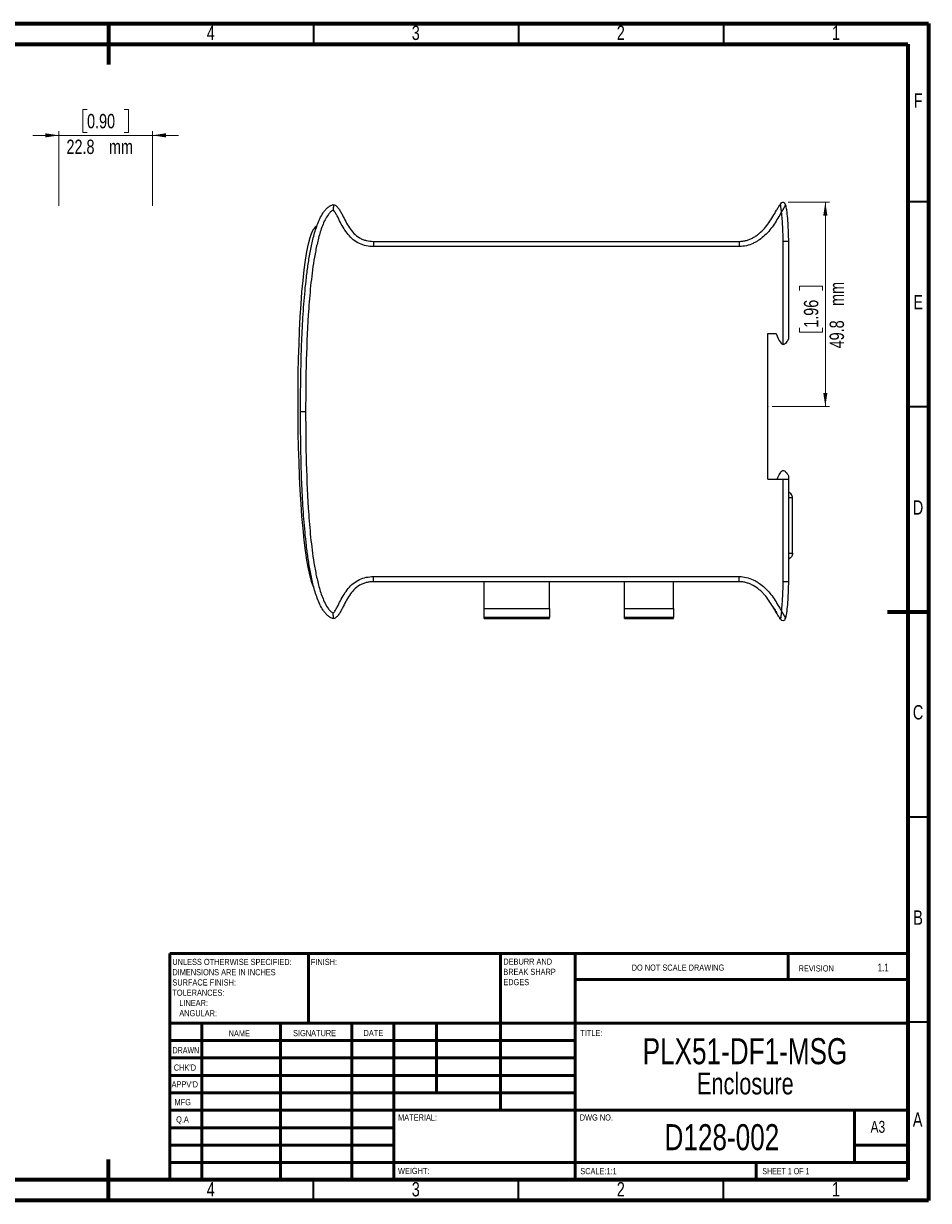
# Model space of a CAD drawing. Header units: millimetres. Extents: x 15 to 415, y 5 to 292.
# Tile 3 of 3: x 194 to 415, y 5 to 292. Entities that reach past the tile are written whole.
import ezdxf

# ---------------------------------------------------------------- set-up
doc = ezdxf.new("R2010")
doc.units = ezdxf.units.MM
doc.header["$PDSIZE"] = -1
doc.styles.add('SLDTEXTSTYLE0', font='TXT', dxfattribs={"width": 0.75})
doc.styles.add('SLDTEXTSTYLE1', font='TXT', dxfattribs={"width": 0.686449})
doc.styles.add('SLDTEXTSTYLE2', font='TXT', dxfattribs={"width": 0.6875})
doc.dimstyles.new('SLDDIMSTYLE0', dxfattribs={"dimtxt": 3.5, "dimasz": 3.302, "dimexe": 0, "dimexo": 0.0625, "dimgap": 0.875, "dimtad": 1, "dimdec": 1, "dimrnd": 1e-09, "dimzin": 12, "dimdsep": 46, "dimtxsty": 'SLDTEXTSTYLE0', "dimsah": 1, "dimcen": 0.09, "dimadec": 0, "dimazin": 3, "dimtfac": 1, "dimtdec": 1, "dimtofl": 0, "dimtmove": 0, "dimatfit": 3, "dimfxl": 1, "dimfrac": 2, "dimtolj": 1, "dimtzin": 12, "dimarcsym": 0})
doc.dimstyles.new('SLDDIMSTYLE2', dxfattribs={"dimtxt": 3.5, "dimasz": 3.302, "dimexe": 0, "dimexo": 0.0625, "dimgap": 0.875, "dimtad": 1, "dimdec": 1, "dimrnd": 1e-09, "dimzin": 12, "dimdsep": 46, "dimtxsty": 'SLDTEXTSTYLE0', "dimsah": 1, "dimcen": 0.09, "dimadec": 0, "dimazin": 3, "dimtfac": 1, "dimtdec": 1, "dimtmove": 0, "dimatfit": 0, "dimfxl": 1, "dimfrac": 2, "dimtolj": 1, "dimtzin": 12, "dimarcsym": 0})

# ---------------------------------------------------------------- blocks, each defined once
blk = doc.blocks.new('SW_NOTE_0')
at = {"color": 0, "linetype": 'Continuous', "lineweight": 0, "char_height": 1.5, "attachment_point": 1, "style": 'SLDTEXTSTYLE0'}
for s, insert in [('UNLESS OTHERWISE SPECIFIED:', (0, 1.93)), ('DIMENSIONS ARE IN INCHES', (0, -0.57)), ('TOLERANCES:', (0, -5.57)), ('SURFACE FINISH:', (0, -3.07)), ('LINEAR:', (1.69, -8.07)), ('ANGULAR:', (1.69, -10.57))]:
    blk.add_mtext(s, dxfattribs=dict(at, insert=insert))
blk = doc.blocks.new('SW_NOTE_0_1')
at = {"color": 0, "linetype": 'Continuous', "lineweight": 0, "char_height": 1.5, "attachment_point": 1, "style": 'SLDTEXTSTYLE0'}
for s, insert in [('DEBURR AND', (0, 1.93)), ('BREAK SHARP', (0, -0.57)), ('EDGES', (0, -3.07))]:
    blk.add_mtext(s, dxfattribs=dict(at, insert=insert))
blk = doc.blocks.new('SW_NOTE_0_2')
at = {"color": 0, "linetype": 'Continuous', "lineweight": 0, "attachment_point": 2, "style": 'SLDTEXTSTYLE0'}
for s, insert, char_height in [('PLX51-DF1-MSG', (31.06, 8.19), 6.35), ('Enclosure', (31.14, -0.23), 5.292)]:
    blk.add_mtext(s, dxfattribs=dict(at, insert=insert, char_height=char_height))
blk = doc.blocks.new('_D_2')
at = {"color": 7, "linetype": 'Continuous', "lineweight": 0}
for p, q in [((209.79, 271), (208.73, 271)), ((208.73, 271), (208.73, 265.44)), ((218.84, 271), (219.91, 271)), ((219.91, 271), (219.91, 265.44)), ((202.92, 264.73), (196.57, 264.73)), ((202.92, 247.53), (202.92, 265.73)), ((202.92, 264.73), (225.72, 264.73)), ((208.73, 265.44), (209.79, 265.44)), ((219.91, 265.44), (218.84, 265.44)), ((225.72, 247.53), (225.72, 265.73)), ((225.72, 264.73), (232.07, 264.73))]:
    blk.add_line(p, q, dxfattribs=at)
at = {"color": 7, "linetype": 'Continuous', "lineweight": 18}
for points in [[(202.92, 264.73), (199.62, 265.24), (199.62, 264.23)], [(225.72, 264.73), (229.02, 264.23), (229.02, 265.24)]]:
    blk.add_solid(points, dxfattribs=at)
at = {"color": 7, "linetype": 'Continuous', "lineweight": 18, "char_height": 3.5, "attachment_point": 1, "style": 'SLDTEXTSTYLE0'}
for s, insert in [('0.90', (209.79, 269.95)), ('22.8', (204.77, 263.69)), ('mm', (215.13, 263.69))]:
    blk.add_mtext(s, dxfattribs=dict(at, insert=insert))
blk = doc.blocks.new('_D_3')
at = {"color": 7, "linetype": 'Continuous', "lineweight": 0}
for p, q in [((380.75, 248.44), (390.85, 248.44)), ((389.85, 198.63), (389.85, 248.44)), ((383.58, 226.86), (383.58, 227.93)), ((383.58, 227.93), (389.14, 227.93)), ((389.14, 227.93), (389.14, 226.86)), ((383.58, 217.81), (383.58, 216.75)), ((383.58, 216.75), (389.14, 216.75)), ((389.14, 216.75), (389.14, 217.81)), ((376.85, 198.63), (390.85, 198.63))]:
    blk.add_line(p, q, dxfattribs=at)
at = {"color": 7, "linetype": 'Continuous', "lineweight": 18}
for points in [[(389.85, 248.44), (389.34, 245.13), (390.36, 245.13)], [(389.85, 198.63), (390.36, 201.93), (389.34, 201.93)]]:
    blk.add_solid(points, dxfattribs=at)
at = {"color": 7, "linetype": 'Continuous', "lineweight": 18, "char_height": 3.5, "attachment_point": 1, "rotation": 90, "style": 'SLDTEXTSTYLE0'}
for s, insert in [('mm', (390.9, 223.15)), ('1.96', (384.63, 217.81)), ('49.8', (390.9, 212.79))]:
    blk.add_mtext(s, dxfattribs=dict(at, insert=insert))

msp = doc.modelspace()

# ---------------------------------------------------------------- linework, layer by layer
at = {"color": 7, "linetype": 'Continuous', "lineweight": 70}
for p, q in [((15, 292), (415, 292)), ((215, 292), (215, 282)), ((415, 292), (415, 5)), ((20, 287), (410, 287)), ((410, 287), (410, 10)), ((415, 148.5), (405, 148.5)), ((410, 65.25), (410, 10)), ((215, 5), (215, 15)), ((410, 10), (20, 10)), ((410, 10), (222.8, 10)), ((415, 5), (15, 5))]:
    msp.add_line(p, q, dxfattribs=at)
at = {"color": 7, "linetype": 'Continuous', "lineweight": 35}
for p, q in [((265, 292), (265, 287)), ((315, 292), (315, 287)), ((365, 292), (365, 287)), ((415, 248.5), (410, 248.5)), ((415, 198.5), (410, 198.5)), ((415, 98.5), (410, 98.5)), ((415, 48.5), (410, 48.5)), ((265, 5), (265, 10)), ((315, 5), (315, 10)), ((365, 5), (365, 10))]:
    msp.add_line(p, q, dxfattribs=at)
at = {"color": 7, "linetype": 'Continuous', "lineweight": 25}
for p, q in [((378.8746, 247.9024), (378.9817, 248.029)), ((380.038, 247.88), (380.1139, 247.6936)), ((265.1122, 241.9541), (265.1122, 241.9625)), ((279.6284, 238.878), (279.6284, 237.628)), ((279.6284, 238.878), (368.8502, 238.878)), ((370.3502, 239.0528), (370.5361, 239.1199)), ((379.6002, 213.7533), (379.6002, 238.8594)), ((380.8502, 238.878), (380.8502, 215.0343)), ((368.8469, 237.628), (279.6284, 237.628)), ((375.8502, 216.378), (377.8502, 216.378)), ((375.8502, 180.878), (375.8502, 216.378)), ((261.8502, 197.378), (263.1002, 197.378)), ((375.8502, 180.878), (379.6002, 180.878)), ((379.6002, 155.8966), (379.6002, 180.878)), ((379.6002, 180.878), (380.8502, 180.878)), ((380.8502, 181.7217), (380.8502, 180.878)), ((380.8502, 180.878), (380.8502, 155.878)), ((381.8502, 176.3195), (380.8502, 176.3195)), ((381.8502, 162.8195), (381.8502, 176.3195)), ((380.8502, 162.8195), (381.8502, 162.8195)), ((279.6284, 155.878), (279.6284, 157.128)), ((279.6284, 157.128), (368.8469, 157.128)), ((368.8502, 155.878), (279.6284, 155.878)), ((306.6122, 149.378), (306.6122, 155.878)), ((322.6122, 149.378), (322.6122, 155.878)), ((340.8502, 149.378), (340.8502, 155.878)), ((352.8502, 149.378), (352.8502, 155.878)), ((265.1122, 154.4625), (265.1122, 154.6148)), ((306.6122, 149.378), (322.6122, 149.378)), ((306.6122, 147.128), (306.6122, 149.378)), ((322.6122, 149.378), (322.6122, 147.128)), ((340.8502, 149.378), (352.8502, 149.378)), ((340.8502, 147.128), (340.8502, 149.378)), ((352.8502, 149.378), (352.8502, 147.128)), ((322.6122, 147.128), (306.6122, 147.128)), ((306.6122, 146.878), (306.6122, 147.128)), ((306.6122, 146.878), (322.6122, 146.878)), ((322.6122, 146.878), (322.6122, 147.128)), ((352.8502, 147.128), (340.8502, 147.128)), ((340.8502, 146.878), (340.8502, 147.128)), ((340.8502, 146.878), (352.8502, 146.878)), ((352.8502, 146.878), (352.8502, 147.128)), ((378.5518, 147.3079), (378.9272, 146.7822)), ((380.069, 146.9427), (380.1422, 147.1767))]:
    msp.add_line(p, q, dxfattribs=at)
at = {"color": 7, "linetype": 'Continuous', "lineweight": 18}
msp.add_line((379.3982, 248.4365), (379.7481, 248.4365), dxfattribs=at)
at = {"color": 7, "linetype": 'Continuous', "lineweight": 50}
for p, q in [((230, 65.25), (410, 65.25)), ((230, 65.25), (230, 10)), ((263.8, 48.25), (263.8, 65.25)), ((310.6, 65.25), (310.6, 27)), ((328.8, 65.25), (328.8, 10)), ((380.8, 58.875), (380.8, 65.25)), ((410, 58.875), (328.8, 58.875)), ((410, 48.25), (230, 48.25)), ((237.8, 48.25), (237.8, 10)), ((256.991, 48.25), (256.991, 10)), ((274.3989, 48.25), (274.3989, 10)), ((284.6, 10), (284.6, 48.25)), ((295, 31.25), (295, 48.25)), ((328.8, 44), (230, 44)), ((328.8, 39.75), (230, 39.75)), ((328.8, 35.5), (230, 35.5)), ((328.8, 31.25), (230, 31.25)), ((284.6, 27), (230, 27)), ((284.6, 27), (410, 27)), ((397, 14.25), (397, 27)), ((284.6, 22.7499), (230, 22.7499)), ((284.6, 18.5), (230, 18.5)), ((410, 18.5), (397, 18.5)), ((230, 14.25), (410, 14.25)), ((373, 10), (373, 14.25))]:
    msp.add_line(p, q, dxfattribs=at)
at = {"color": 7, "linetype": 'Continuous', "lineweight": 25, "flags": 128}
msp.add_lwpolyline([(265.7893, 242.5543), (265.4442, 242.3155), (265.1122, 241.9541)], dxfattribs=at)
at = {"color": 7, "linetype": 'Continuous', "lineweight": 25}
for points, knots in [([(261.8502, 197.378), (261.8502, 201.7457), (261.8976, 206.1121), (262.0807, 212.6584), (262.1606, 214.84), (262.3708, 219.2017), (262.501, 221.3827), (262.8323, 225.7383), (263.0329, 227.9125), (263.4165, 231.1648), (263.5583, 232.2474), (263.8794, 234.4086), (264.0586, 235.4872), (264.4687, 237.6314), (264.6994, 238.6979), (265.2414, 240.8129), (265.5524, 241.8649), (266.125, 243.401), (266.334, 243.9067), (266.8064, 244.8951), (267.0672, 245.3737), (267.52, 246.0531), (267.6813, 246.273), (268.033, 246.6945), (268.223, 246.8953), (268.6321, 247.259), (268.8546, 247.4247), (269.3309, 247.6988), (269.5824, 247.8064), (269.8502, 247.878)], [0, 0, 0, 0, 0.25, 0.25, 0.375, 0.375, 0.5, 0.5, 0.625, 0.625, 0.6875, 0.6875, 0.75, 0.75, 0.8125, 0.8125, 0.875, 0.875, 0.90625, 0.90625, 0.9375, 0.9375, 0.953125, 0.953125, 0.96875, 0.96875, 0.984375, 0.984375, 1, 1, 1, 1]), ([(269.8502, 247.878), (269.8502, 247.878), (269.8504, 247.8689), (269.8512, 247.8331), (269.8518, 247.806), (269.8538, 247.7009), (269.8555, 247.5969), (269.8558, 247.3434), (269.8543, 247.1917), (269.8391, 246.869), (269.8239, 246.6955), (269.804, 246.5262)], [0, 0, 0, 0, 0.125, 0.125, 0.25, 0.25, 0.5, 0.5, 0.75, 0.75, 1, 1, 1, 1]), ([(269.8502, 247.878), (269.9932, 247.8469), (270.1318, 247.7939), (270.391, 247.6536), (270.5111, 247.5671), (270.8427, 247.281), (271.0318, 247.0518), (271.3723, 246.5736), (271.5252, 246.3217), (271.8149, 245.8107), (271.9518, 245.5508), (272.3554, 244.7673), (272.6155, 244.24), (273.1689, 243.2036), (273.462, 242.6927), (274.1175, 241.7162), (274.4766, 241.2553), (275.2933, 240.4197), (275.7586, 240.0425), (276.5121, 239.5969), (276.7733, 239.4668), (277.3167, 239.2448), (277.6004, 239.1527), (278.4551, 238.9399), (279.037, 238.878), (279.6284, 238.878)], [0, 0, 0, 0, 0.03125, 0.03125, 0.0625, 0.0625, 0.125, 0.125, 0.1875, 0.1875, 0.25, 0.25, 0.375, 0.375, 0.5, 0.5, 0.625, 0.625, 0.75, 0.75, 0.8125, 0.8125, 0.875, 0.875, 1, 1, 1, 1]), ([(368.8502, 238.878), (368.9981, 238.8772), (369.1494, 238.8819), (369.4459, 238.9021), (369.5933, 238.9174), (370.0331, 238.9787), (370.323, 239.0398), (370.8966, 239.1996), (371.1806, 239.2988), (371.7284, 239.5264), (371.9944, 239.6552), (372.5119, 239.9395), (372.7636, 240.095), (373.2538, 240.4305), (373.4931, 240.6112), (374.18, 241.1775), (374.6016, 241.5894), (375.3835, 242.4712), (375.7432, 242.9427), (376.4224, 243.9189), (376.7399, 244.4208), (377.3544, 245.4376), (377.6504, 245.953), (378.1011, 246.7219), (378.2525, 246.9775), (378.5677, 247.4809), (378.7295, 247.7299), (378.9167, 247.9631)], [0, 0, 0, 0, 0.03125, 0.03125, 0.0625, 0.0625, 0.125, 0.125, 0.1875, 0.1875, 0.25, 0.25, 0.3125, 0.3125, 0.375, 0.375, 0.5, 0.5, 0.625, 0.625, 0.75, 0.75, 0.875, 0.875, 0.9375, 0.9375, 1, 1, 1, 1]), ([(379.1647, 246.0635), (379.1574, 246.1253), (379.1435, 246.2426), (379.1235, 246.4081), (379.1058, 246.5536), (379.0812, 246.7517), (379.0484, 246.994), (379.0077, 247.2841), (378.9701, 247.5413), (378.9449, 247.727), (378.9304, 247.8424), (378.9226, 247.9101), (378.9177, 247.9547), (378.917, 247.9603), (378.9167, 247.9631)], [0, 0, 0, 0, 0.07397727, 0.14020005, 0.19867889, 0.24940215, 0.38106438, 0.49843286, 0.62593045, 0.74533377, 0.80931877, 0.87270262, 0.93599619, 1, 1, 1, 1]), ([(380.1032, 247.74), (380.1032, 247.74), (380.1021, 247.7376), (380.0978, 247.7289), (380.0946, 247.7225), (380.0826, 247.6981), (380.0711, 247.6751), (380.0433, 247.6205), (380.027, 247.5888), (379.999, 247.5355), (379.9892, 247.5168), (379.9682, 247.4774), (379.9572, 247.4568), (379.9368, 247.419), (379.9277, 247.4021), (379.9087, 247.3673), (379.8989, 247.3493), (379.8685, 247.2941), (379.8472, 247.2555), (379.803, 247.1763), (379.7802, 247.1356), (379.7453, 247.0737), (379.7335, 247.053), (379.71, 247.0114), (379.6981, 246.9905), (379.6657, 246.9336), (379.6446, 246.8967), (379.6015, 246.8215), (379.5796, 246.7833), (379.5352, 246.7062), (379.5128, 246.6673), (379.4678, 246.5895), (379.4452, 246.5506), (379.4122, 246.4935), (379.4015, 246.4751), (379.3799, 246.438), (379.3691, 246.4194), (379.3366, 246.3633), (379.3148, 246.3256), (379.2714, 246.2503), (379.2499, 246.2126), (379.2178, 246.1564), (379.2071, 246.1377), (379.1859, 246.1005), (379.1753, 246.0819), (379.1647, 246.0635)], [0, 0, 0, 0, 0.04119436, 0.04119436, 0.08238872, 0.08238872, 0.16477743, 0.16477743, 0.24716615, 0.24716615, 0.28836051, 0.28836051, 0.32955486, 0.32955486, 0.36072785, 0.36072785, 0.39190083, 0.39190083, 0.4542468, 0.4542468, 0.51659277, 0.51659277, 0.54776576, 0.54776576, 0.57893874, 0.57893874, 0.63297898, 0.63297898, 0.68701922, 0.68701922, 0.74105945, 0.74105945, 0.79509969, 0.79509969, 0.82071223, 0.82071223, 0.84632477, 0.84632477, 0.89754985, 0.89754985, 0.94877492, 0.94877492, 0.97438746, 0.97438746, 1, 1, 1, 1]), ([(380.1032, 247.74), (380.1601, 247.5619), (380.2039, 247.3814), (380.2806, 247.0184), (380.3131, 246.8357), (380.4004, 246.286), (380.4454, 245.9168), (380.5624, 244.8085), (380.6161, 244.0682), (380.7517, 241.8459), (380.806, 240.3622), (380.8502, 238.878)], [0, 0, 0, 0, 0.0625, 0.0625, 0.125, 0.125, 0.25, 0.25, 0.5, 0.5, 1, 1, 1, 1]), ([(269.804, 246.5262), (269.5672, 246.404), (269.3566, 246.2397), (268.9749, 245.8759), (268.8013, 245.6732), (268.3266, 245.0444), (268.0635, 244.5918), (267.5893, 243.6542), (267.3807, 243.1695), (267.0023, 242.1894), (266.832, 241.6921), (266.3604, 240.1855), (266.0996, 239.1688), (265.6388, 237.1224), (265.4397, 236.0923), (264.9049, 232.988), (264.6312, 230.9047), (264.1756, 226.7325), (263.995, 224.6414), (263.5458, 218.3581), (263.3683, 214.1639), (263.1442, 205.7735), (263.1002, 201.5764), (263.1002, 197.378)], [0, 0, 0, 0, 0.015625, 0.015625, 0.03125, 0.03125, 0.0625, 0.0625, 0.09375, 0.09375, 0.125, 0.125, 0.1875, 0.1875, 0.25, 0.25, 0.375, 0.375, 0.5, 0.5, 0.75, 0.75, 1, 1, 1, 1]), ([(279.6284, 237.628), (279.0367, 237.628), (278.4533, 237.6821), (277.3064, 237.9201), (276.7377, 238.1082), (275.6817, 238.6089), (275.1875, 238.9219), (274.2651, 239.6657), (273.8543, 240.0818), (273.1066, 240.979), (272.769, 241.4621), (272.1486, 242.4631), (271.8668, 242.9793), (271.3248, 244.0234), (271.0662, 244.5523), (270.6517, 245.331), (270.5092, 245.5882), (270.2728, 245.9614), (270.1904, 246.0832), (270.0117, 246.3166), (269.916, 246.4298), (269.804, 246.5262)], [0, 0, 0, 0, 0.125, 0.125, 0.25, 0.25, 0.375, 0.375, 0.5, 0.5, 0.625, 0.625, 0.75, 0.75, 0.875, 0.875, 0.9375, 0.9375, 0.96875, 0.96875, 1, 1, 1, 1]), ([(379.1647, 246.0635), (378.8667, 245.5606), (378.5768, 245.0528), (377.9789, 244.0489), (377.672, 243.5523), (377.0235, 242.5823), (376.6822, 242.1088), (375.9428, 241.1997), (375.5448, 240.7678), (374.6986, 239.97), (374.2491, 239.6015), (373.5286, 239.1019), (373.2795, 238.9437), (372.7713, 238.6514), (372.5122, 238.5172), (371.719, 238.1523), (371.1683, 237.9588), (370.0192, 237.6932), (369.4372, 237.625), (368.8469, 237.628)], [0, 0, 0, 0, 0.125, 0.125, 0.25, 0.25, 0.375, 0.375, 0.5, 0.5, 0.625, 0.625, 0.6875, 0.6875, 0.75, 0.75, 0.875, 0.875, 1, 1, 1, 1]), ([(379.6002, 238.8594), (379.5643, 240.0622), (379.5209, 241.2649), (379.4266, 243.0671), (379.3902, 243.6675), (379.2983, 244.8671), (379.2442, 245.4668), (379.1647, 246.0635)], [0, 0, 0, 0, 0.5, 0.5, 0.75, 0.75, 1, 1, 1, 1]), ([(368.8502, 238.878), (368.8502, 238.878), (368.8501, 238.8455), (368.8497, 238.7201), (368.8495, 238.6273), (368.8489, 238.3967), (368.8485, 238.2573), (368.8477, 237.9566), (368.8473, 237.7909), (368.8469, 237.628)], [0, 0, 0, 0, 0.25, 0.25, 0.5, 0.5, 0.75, 0.75, 1, 1, 1, 1]), ([(380.8502, 238.878), (380.8502, 238.878), (380.8177, 238.8775), (380.6923, 238.8757), (380.5995, 238.8743), (380.369, 238.8709), (380.2297, 238.8688), (379.9291, 238.8643), (379.7629, 238.8618), (379.6002, 238.8594)], [0, 0, 0, 0, 0.25, 0.25, 0.5, 0.5, 0.75, 0.75, 1, 1, 1, 1]), ([(380.8502, 215.0343), (380.8502, 215.0343), (380.8374, 215.0132), (380.7933, 214.9411), (380.7624, 214.8907), (380.655, 214.7186), (380.5649, 214.5768), (380.364, 214.2902), (380.2542, 214.1426), (380.0481, 213.9404), (379.9727, 213.877), (379.8007, 213.7806), (379.7021, 213.7491), (379.6002, 213.7533)], [0, 0, 0, 0, 0.125, 0.125, 0.25, 0.25, 0.5, 0.5, 0.75, 0.75, 0.875, 0.875, 1, 1, 1, 1]), ([(269.8502, 146.878), (269.7181, 146.9133), (269.5865, 146.9586), (269.3343, 147.0646), (269.2119, 147.1257), (268.8546, 147.3314), (268.6321, 147.497), (268.223, 147.8607), (268.033, 148.0615), (267.6813, 148.483), (267.52, 148.7029), (267.0672, 149.3823), (266.8064, 149.8609), (266.334, 150.8493), (266.125, 151.355), (265.5524, 152.8912), (265.2414, 153.9431), (264.6994, 156.0581), (264.4687, 157.1246), (264.0586, 159.2688), (263.8794, 160.3474), (263.5583, 162.5086), (263.4165, 163.5912), (263.0329, 166.8436), (262.8323, 169.0177), (262.501, 173.3733), (262.3708, 175.5543), (262.1606, 179.916), (262.0807, 182.0976), (261.8976, 188.6439), (261.8502, 193.0103), (261.8502, 197.378)], [0, 0, 0, 0, 0.0078125, 0.0078125, 0.015625, 0.015625, 0.03125, 0.03125, 0.046875, 0.046875, 0.0625, 0.0625, 0.09375, 0.09375, 0.125, 0.125, 0.1875, 0.1875, 0.25, 0.25, 0.3125, 0.3125, 0.375, 0.375, 0.5, 0.5, 0.625, 0.625, 0.75, 0.75, 1, 1, 1, 1]), ([(263.1002, 197.378), (263.1002, 193.1796), (263.1442, 188.9825), (263.3683, 180.5921), (263.5458, 176.3979), (263.995, 170.1146), (264.1756, 168.0235), (264.6312, 163.8513), (264.9049, 161.768), (265.4397, 158.6637), (265.6388, 157.6336), (266.0996, 155.5872), (266.3604, 154.5705), (266.832, 153.0639), (267.0023, 152.5667), (267.3807, 151.5865), (267.5893, 151.1018), (268.0635, 150.1642), (268.3266, 149.7116), (268.8013, 149.0828), (268.9749, 148.8801), (269.3566, 148.5163), (269.5672, 148.352), (269.804, 148.2298)], [0, 0, 0, 0, 0.25, 0.25, 0.5, 0.5, 0.625, 0.625, 0.75, 0.75, 0.8125, 0.8125, 0.875, 0.875, 0.90625, 0.90625, 0.9375, 0.9375, 0.96875, 0.96875, 0.984375, 0.984375, 1, 1, 1, 1]), ([(378.0655, 180.878), (378.1197, 181.0065), (378.2732, 181.3704), (378.5368, 181.9004), (378.8273, 182.3923), (379.0789, 182.713), (379.2909, 182.9031), (379.4935, 182.9992), (379.6812, 183.0093), (379.92, 182.9326), (380.2047, 182.6805), (380.5239, 182.2517), (380.7339, 181.9105), (380.8502, 181.7217)], [0, 0, 0, 0, 0.09172323, 0.2597253, 0.38895536, 0.46666137, 0.52698208, 0.57479046, 0.61093271, 0.64787383, 0.73682155, 0.85435727, 1, 1, 1, 1]), ([(381.8502, 176.3195), (381.8502, 176.4749), (381.8266, 176.6263), (381.7329, 176.9211), (381.664, 177.0595), (381.3972, 177.437), (381.1393, 177.6315), (380.8502, 177.7337)], [0, 0, 0, 0, 0.25, 0.25, 0.5, 0.5, 1, 1, 1, 1]), ([(381.8502, 162.8195), (381.8502, 162.6641), (381.8266, 162.5128), (381.7329, 162.218), (381.664, 162.0796), (381.3972, 161.7021), (381.1393, 161.5076), (380.8502, 161.4053)], [0, 0, 0, 0, 0.25, 0.25, 0.5, 0.5, 1, 1, 1, 1]), ([(269.804, 148.2298), (269.916, 148.3262), (270.0117, 148.4394), (270.1904, 148.6728), (270.2728, 148.7946), (270.5092, 149.1678), (270.6517, 149.425), (271.0662, 150.2037), (271.3248, 150.7326), (271.8668, 151.7767), (272.1486, 152.2929), (272.769, 153.294), (273.1066, 153.777), (273.8543, 154.6742), (274.2651, 155.0903), (275.1875, 155.8341), (275.6817, 156.1471), (276.7377, 156.6478), (277.3064, 156.8359), (278.4533, 157.0739), (279.0367, 157.128), (279.6284, 157.128)], [0, 0, 0, 0, 0.03125, 0.03125, 0.0625, 0.0625, 0.125, 0.125, 0.25, 0.25, 0.375, 0.375, 0.5, 0.5, 0.625, 0.625, 0.75, 0.75, 0.875, 0.875, 1, 1, 1, 1]), ([(279.6284, 155.878), (279.4822, 155.878), (279.3333, 155.8741), (279.0401, 155.858), (278.8941, 155.8458), (278.4581, 155.796), (278.1702, 155.7452), (277.6004, 155.6033), (277.3167, 155.5112), (276.7733, 155.2892), (276.5121, 155.1591), (275.7586, 154.7135), (275.2933, 154.3363), (274.4766, 153.5007), (274.1175, 153.0398), (273.462, 152.0633), (273.1689, 151.5524), (272.6155, 150.516), (272.3554, 149.9887), (271.9518, 149.2052), (271.8149, 148.9453), (271.5252, 148.4343), (271.3723, 148.1824), (271.0318, 147.7042), (270.8427, 147.475), (270.5111, 147.1889), (270.391, 147.1025), (270.1318, 146.9621), (269.9952, 146.9095), (269.8502, 146.878)], [0, 0, 0, 0, 0.03125, 0.03125, 0.0625, 0.0625, 0.125, 0.125, 0.1875, 0.1875, 0.25, 0.25, 0.375, 0.375, 0.5, 0.5, 0.625, 0.625, 0.75, 0.75, 0.8125, 0.8125, 0.875, 0.875, 0.9375, 0.9375, 0.96875, 0.96875, 1, 1, 1, 1]), ([(368.8469, 157.128), (369.4372, 157.131), (370.0192, 157.0628), (371.1683, 156.7972), (371.719, 156.6037), (372.5122, 156.2388), (372.7713, 156.1046), (373.2795, 155.8123), (373.5286, 155.6541), (374.2491, 155.1545), (374.6986, 154.786), (375.5448, 153.9882), (375.9428, 153.5563), (376.6822, 152.6473), (377.0235, 152.1737), (377.672, 151.2037), (377.9789, 150.7071), (378.5768, 149.7032), (378.8667, 149.1954), (379.1647, 148.6925)], [0, 0, 0, 0, 0.125, 0.125, 0.25, 0.25, 0.3125, 0.3125, 0.375, 0.375, 0.5, 0.5, 0.625, 0.625, 0.75, 0.75, 0.875, 0.875, 1, 1, 1, 1]), ([(368.8502, 155.878), (368.8502, 155.878), (368.8501, 155.9105), (368.8497, 156.0359), (368.8495, 156.1287), (368.8489, 156.3593), (368.8485, 156.4987), (368.8477, 156.7994), (368.8473, 156.9651), (368.8469, 157.128)], [0, 0, 0, 0, 0.25, 0.25, 0.5, 0.5, 0.75, 0.75, 1, 1, 1, 1]), ([(378.9167, 146.7929), (378.7308, 147.0245), (378.5698, 147.272), (378.2562, 147.7724), (378.1056, 148.0266), (377.6571, 148.7913), (377.3626, 149.3042), (376.7524, 150.3151), (376.4376, 150.8135), (375.7667, 151.7811), (375.4111, 152.2506), (374.8243, 152.9168), (374.62, 153.1326), (374.1919, 153.5505), (373.969, 153.7516), (373.2802, 154.3219), (372.7918, 154.6615), (372.0049, 155.0956), (371.7343, 155.2269), (371.1859, 155.4552), (370.9066, 155.553), (370.3372, 155.7128), (370.047, 155.7748), (369.4543, 155.8585), (369.1519, 155.8797), (368.8502, 155.878)], [0, 0, 0, 0, 0.0625, 0.0625, 0.125, 0.125, 0.25, 0.25, 0.375, 0.375, 0.5, 0.5, 0.5625, 0.5625, 0.625, 0.625, 0.75, 0.75, 0.8125, 0.8125, 0.875, 0.875, 0.9375, 0.9375, 1, 1, 1, 1]), ([(379.1647, 148.6925), (379.2442, 149.2892), (379.2983, 149.8889), (379.3902, 151.0885), (379.4266, 151.6889), (379.5209, 153.4911), (379.5643, 154.6938), (379.6002, 155.8966)], [0, 0, 0, 0, 0.25, 0.25, 0.5, 0.5, 1, 1, 1, 1]), ([(380.8502, 155.878), (380.8502, 155.878), (380.8177, 155.8785), (380.6923, 155.8804), (380.5995, 155.8817), (380.369, 155.8852), (380.2297, 155.8872), (379.9291, 155.8917), (379.7629, 155.8942), (379.6002, 155.8966)], [0, 0, 0, 0, 0.25, 0.25, 0.5, 0.5, 0.75, 0.75, 1, 1, 1, 1]), ([(380.8502, 155.878), (380.806, 154.3938), (380.7517, 152.9093), (380.6162, 150.6882), (380.5624, 149.9487), (380.4459, 148.8432), (380.4011, 148.4753), (380.314, 147.9255), (380.2816, 147.7426), (380.2047, 147.3781), (380.1609, 147.1963), (380.1032, 147.0161)], [0, 0, 0, 0, 0.5, 0.5, 0.75, 0.75, 0.875, 0.875, 0.9375, 0.9375, 1, 1, 1, 1]), ([(269.8502, 146.878), (269.8502, 146.878), (269.8504, 146.8871), (269.8512, 146.9229), (269.8518, 146.95), (269.8538, 147.0552), (269.8555, 147.1591), (269.8558, 147.4127), (269.8543, 147.5643), (269.8391, 147.887), (269.8239, 148.0605), (269.804, 148.2298)], [0, 0, 0, 0, 0.125, 0.125, 0.25, 0.25, 0.5, 0.5, 0.75, 0.75, 1, 1, 1, 1]), ([(379.1647, 148.6925), (379.1574, 148.6307), (379.1435, 148.5134), (379.1235, 148.3478), (379.1058, 148.2024), (379.0812, 148.0043), (379.0485, 147.7621), (379.0078, 147.4721), (378.9701, 147.215), (378.9449, 147.029), (378.9304, 146.9136), (378.9226, 146.8459), (378.9177, 146.8013), (378.917, 146.7957), (378.9167, 146.7929)], [0, 0, 0, 0, 0.07398412, 0.14021681, 0.19870866, 0.24944812, 0.38104561, 0.49826063, 0.62584573, 0.74529108, 0.8092931, 0.87268977, 0.93599183, 1, 1, 1, 1]), ([(379.1647, 148.6925), (379.1753, 148.674), (379.1859, 148.6554), (379.2072, 148.6181), (379.2179, 148.5994), (379.2501, 148.5431), (379.2716, 148.5053), (379.3151, 148.4299), (379.3369, 148.3922), (379.3695, 148.3361), (379.3803, 148.3174), (379.4019, 148.2802), (379.4126, 148.2617), (379.4457, 148.2047), (379.4682, 148.1658), (379.5131, 148.088), (379.5355, 148.0492), (379.5798, 147.9722), (379.6018, 147.9341), (379.6447, 147.8591), (379.6658, 147.8222), (379.698, 147.7656), (379.7098, 147.7449), (379.7332, 147.7036), (379.7449, 147.683), (379.7796, 147.6214), (379.8024, 147.5808), (379.8467, 147.5014), (379.868, 147.4629), (379.8982, 147.4079), (379.908, 147.39), (379.9269, 147.3553), (379.936, 147.3384), (379.9565, 147.3006), (379.9676, 147.2798), (379.9886, 147.2403), (379.9985, 147.2215), (380.0266, 147.168), (380.0429, 147.1362), (380.0709, 147.0813), (380.0824, 147.0582), (380.0946, 147.0337), (380.0977, 147.0272), (380.102, 147.0184), (380.1032, 147.0161), (380.1032, 147.0161)], [0, 0, 0, 0, 0.02565767, 0.02565767, 0.05131534, 0.05131534, 0.10263069, 0.10263069, 0.15394603, 0.15394603, 0.17960371, 0.17960371, 0.20526138, 0.20526138, 0.2592072, 0.2592072, 0.31315303, 0.31315303, 0.36709885, 0.36709885, 0.42104467, 0.42104467, 0.45210788, 0.45210788, 0.48317109, 0.48317109, 0.5452975, 0.5452975, 0.60742391, 0.60742391, 0.63848712, 0.63848712, 0.66955032, 0.66955032, 0.71085653, 0.71085653, 0.75216274, 0.75216274, 0.83477516, 0.83477516, 0.91738758, 0.91738758, 0.95869379, 0.95869379, 1, 1, 1, 1])]:
    msp.add_open_spline(points, degree=3, knots=knots, dxfattribs=at)
for points in [[(378.9167, 247.9631), (379.4201, 248.5905), (379.806, 248.669), (380.1032, 247.74)], [(265.1122, 154.4625), (259.9478, 165.7636), (259.9478, 234.0646), (265.1122, 241.9625)], [(377.8502, 216.378), (378.616, 214.4985), (379.1329, 213.7725), (379.6002, 213.7533)], [(377.2528, 149.4832), (377.484, 149.0936), (377.7011, 148.7174), (377.905, 148.3687)], [(380.1032, 147.0161), (379.806, 146.087), (379.4201, 146.1655), (378.9167, 146.7929)]]:
    msp.add_open_spline(points, degree=3, dxfattribs=at)
at = {"color": 7, "linetype": 'Continuous', "lineweight": 0}
msp.add_point((375.8502, 198.628), dxfattribs=at)

# ---------------------------------------------------------------- block references
for name, p in [('SW_NOTE_0', (230.5937, 61.9874)), ('SW_NOTE_0_1', (311.3092, 62.0695)), ('SW_NOTE_0_2', (339.1904, 36.3861))]:
    msp.add_blockref(name, p, dxfattribs=at)

# ---------------------------------------------------------------- texts
for s, insert, char_height, attachment_point, style in [('4', (239.9648, 291.4858), 3.5, 2, 'SLDTEXTSTYLE0'), ('3', (289.9648, 291.4858), 3.5, 2, 'SLDTEXTSTYLE0'), ('2', (339.9648, 291.4858), 3.5, 2, 'SLDTEXTSTYLE0'), ('1', (392.4648, 291.4858), 3.5, 2, 'SLDTEXTSTYLE0'), ('F', (412.4635, 274.9858), 3.5, 2, 'SLDTEXTSTYLE0'), ('E', (412.5061, 225.792), 3.5, 2, 'SLDTEXTSTYLE0'), ('D', (412.4599, 175.7358), 3.5, 2, 'SLDTEXTSTYLE0'), ('C', (412.4635, 125.792), 3.5, 2, 'SLDTEXTSTYLE0'), ('B', (412.4733, 75.7358), 3.5, 2, 'SLDTEXTSTYLE0'), ('FINISH:', (264.3713, 63.9193), 1.5, 1, 'SLDTEXTSTYLE0'), ('DO NOT SCALE DRAWING', (342.6146, 62.533), 1.5, 1, 'SLDTEXTSTYLE0'), ('REVISION', (383.3276, 62.3349), 1.5, 1, 'SLDTEXTSTYLE0'), ('1.1', (403.9502, 62.7753), 1.905, 2, 'SLDTEXTSTYLE0'), ('NAME', (244.3222, 46.5015), 1.5, 1, 'SLDTEXTSTYLE0'), ('SIGNATURE', (260.0336, 46.5618), 1.5, 1, 'SLDTEXTSTYLE0'), ('DATE', (277.2147, 46.5762), 1.5, 1, 'SLDTEXTSTYLE0'), ('TITLE:', (330.0902, 46.5762), 1.5, 1, 'SLDTEXTSTYLE0'), ('DRAWN', (230.6434, 42.3848), 1.5, 1, 'SLDTEXTSTYLE1'), ("CHK'D", (230.9392, 38.1619), 1.5, 1, 'SLDTEXTSTYLE0'), ("APPV'D", (230.4017, 34.0659), 1.5, 1, 'SLDTEXTSTYLE0'), ('MFG', (231.124, 29.7158), 1.5, 1, 'SLDTEXTSTYLE0'), ('MATERIAL:', (285.6459, 25.9861), 1.5, 1, 'SLDTEXTSTYLE0'), ('DWG NO.', (329.953, 25.9861), 1.5, 1, 'SLDTEXTSTYLE0'), ('A', (412.3602, 26.4858), 3.5, 2, 'SLDTEXTSTYLE0'), ('Q.A', (231.509, 25.5047), 1.5, 1, 'SLDTEXTSTYLE0'), ('D128-002', (364.6234, 23.6069), 6.35, 2, 'SLDTEXTSTYLE0'), ('A3', (400.8712, 24.4064), 2.91042, 1, 'SLDTEXTSTYLE0'), ('WEIGHT:', (285.6178, 12.9493), 1.4986, 1, 'SLDTEXTSTYLE0'), ('SCALE:1:1', (330.074, 12.9001), 1.5, 1, 'SLDTEXTSTYLE0'), ('SHEET 1 OF 1', (374.4783, 12.9001), 1.5, 1, 'SLDTEXTSTYLE2'), ('4', (239.9648, 9.4858), 3.5, 2, 'SLDTEXTSTYLE0'), ('3', (289.9648, 9.4858), 3.5, 2, 'SLDTEXTSTYLE0'), ('2', (339.9648, 9.4858), 3.5, 2, 'SLDTEXTSTYLE0'), ('1', (392.4648, 9.4858), 3.5, 2, 'SLDTEXTSTYLE0')]:
    msp.add_mtext(s, dxfattribs=dict(at, insert=insert, char_height=char_height, attachment_point=attachment_point, style=style))

# ---------------------------------------------------------------- dimensions: what is measured, and where the dimension line sits
at = {"color": 7, "linetype": 'Continuous', "lineweight": 18}
dim = msp.add_linear_dim(base=(225.7178, 259.1754), p1=(202.9178, 246.5262), p2=(225.7178, 246.5262), text='<> mm', dimstyle='SLDDIMSTYLE2', dxfattribs=at)
dim.commit()
dim.dimension.update_dxf_attribs({"geometry": '_D_2', "text_midpoint": (214.3178, 259.1754), "dimtype": 160})
dim = msp.add_linear_dim(base=(395.4078, 248.4365), p1=(375.8502, 198.628), p2=(379.7481, 248.4365), angle=90, text='<> mm', dimstyle='SLDDIMSTYLE0', dxfattribs=at)
dim.commit()
dim.dimension.update_dxf_attribs({"geometry": '_D_3', "text_midpoint": (395.4078, 222.338), "dimtype": 160})

doc.saveas('drawing.dxf')
